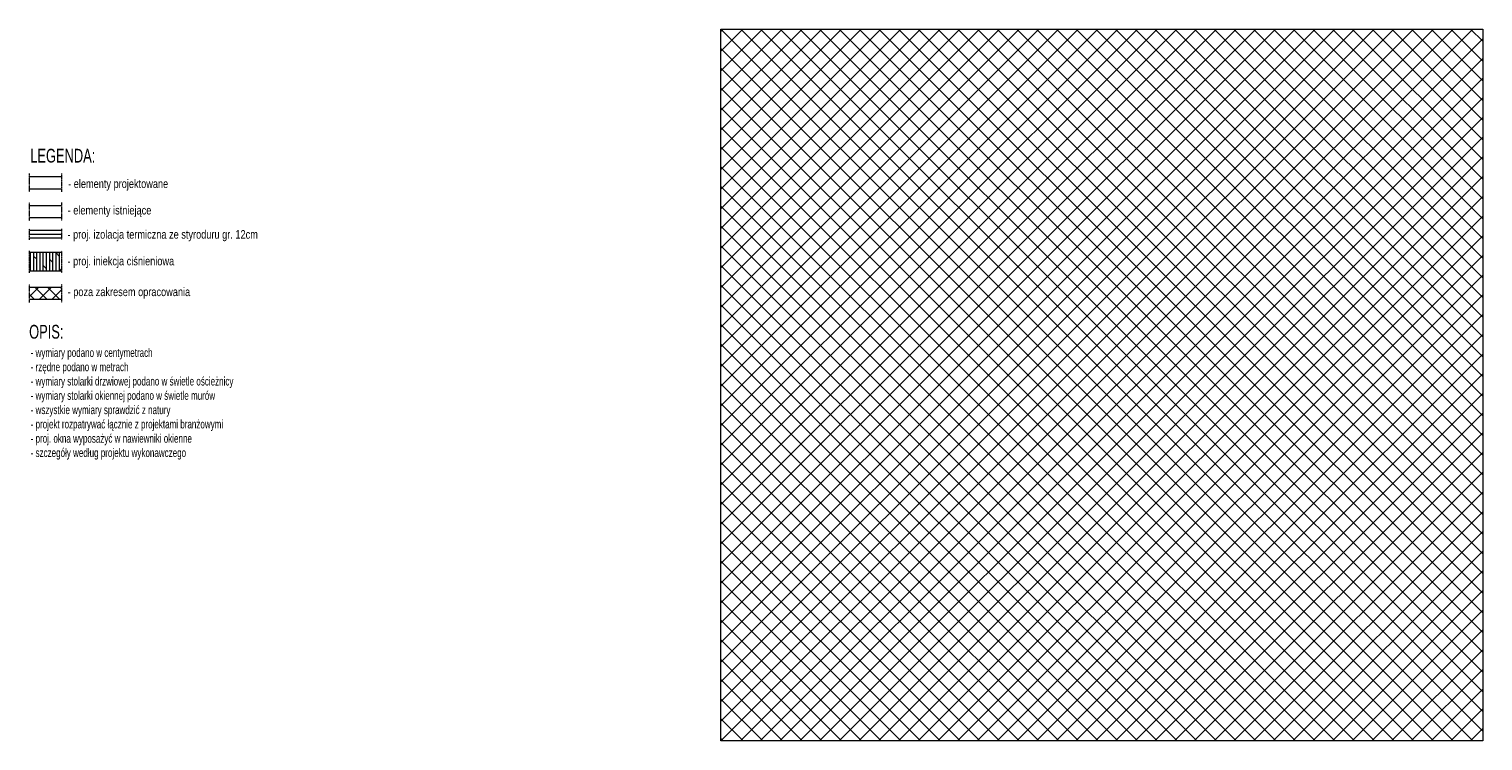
# Model space of a CAD drawing. Header units: millimetres. Extents: x 6354466 to 6508314, y -1889048 to -1342748.
# Tile 26 of 134: x 6448460 to 6477247, y -1860843 to -1846734. Entities that reach past the tile are written whole.
import ezdxf
from ezdxf.enums import TextEntityAlignment as Align

# ---------------------------------------------------------------- set-up
doc = ezdxf.new("R2010")
doc.units = ezdxf.units.MM
doc.linetypes.add('HIDDEN', pattern=[0.375, 0.25, -0.125])
for name, color, linetype, lineweight in [('L-2', 167, 'Continuous', 13), ('L-3', 10, 'Continuous', 18), ('L-8', 8, 'HIDDEN', 5), ('L-HATCH', 252, 'Continuous', 5), ('L-ISTNIEJĄCE BUDYNKI', 167, 'Continuous', 5), ('L-TXT', 141, 'Continuous', 9)]:
    doc.layers.add(name, color=color, linetype=linetype, lineweight=lineweight)
doc.styles.add('125', font='cdmsimpl.shx', dxfattribs={"width": 0.7, "height": 125})
doc.styles.add('170', font='cdmsimpl.shx', dxfattribs={"width": 0.8, "height": 170})
doc.styles.add('200', font='cdmsimpl.shx', dxfattribs={"width": 0.7, "height": 200})
doc.linetypes.add('BATTING', pattern='A,0.00254,-2.54,[134,ltypeshp.shx,S=2.54,R=0,X=-2.54,Y=0],-5.08,[134,ltypeshp.shx,S=2.54,R=180,X=2.54,Y=0],-2.54', length=10.16254)

msp = doc.modelspace()

# ---------------------------------------------------------------- hatches: boundary and pattern name
at = {"layer": 'L-HATCH', "ltscale": 10, "transparency": 33554687}
h = msp.add_hatch(dxfattribs=at)
h.set_pattern_fill('ANSI37', color=252, scale=87)
h.paths.add_polyline_path([(6477246.9, -1846734.3), (6462156.9, -1846734.3), (6462156.9, -1860843.4), (6477246.9, -1860843.4)])
at = {"layer": 'L-HATCH', "ltscale": 10, "true_color": 0x139b48, "transparency": 33554687}
h = msp.add_hatch(dxfattribs=at)
h.set_pattern_fill('DOLMIT', color=114, scale=10, angle=90)
h.set_pattern_definition([(90, (0, -1349.3), (-63.5, 4e-15), []), (135, (0, -1349.3), (-126.9999134, -126.9999134), [89.802561, -179.6051224])])
h.paths.add_polyline_path([(6449100.5, -1851161.9), (6448469, -1851161.9), (6448469, -1851536), (6449100.5, -1851536)])
at = {"layer": 'L-HATCH', "ltscale": 10, "transparency": 33554687}
h = msp.add_hatch(dxfattribs=at)
h.set_pattern_fill('ANSI37', color=252, scale=56)
h.set_pattern_definition([(45, (0, -233.73), (-125.7235857, 125.7235857), []), (135, (0, -233.73), (-125.7235857, -125.7235857), [])])
h.paths.add_polyline_path([(6448467, -1851848.9), (6448467, -1852096.1), (6449102, -1852096.1), (6449102, -1851848.9)])

# ---------------------------------------------------------------- linework, layer by layer
at = {"layer": 'L-2'}
for p, q in [((6448467, -1850231.2), (6449102, -1850231.2)), ((6449102, -1850478.5), (6448467, -1850478.5)), ((6449100.5, -1851161.9), (6448460.3, -1851161.9)), ((6449100.5, -1851536), (6448469, -1851536))]:
    msp.add_line(p, q, dxfattribs=at)
at = {"layer": 'L-3'}
for p, q in [((6448467, -1849657.9), (6449102, -1849657.9)), ((6449102, -1849905.1), (6448467, -1849905.1))]:
    msp.add_line(p, q, dxfattribs=at)
at = {"layer": 'L-3', "ltscale": 8}
for p, q in [((6449100.5, -1850728.2), (6448469, -1850728.2)), ((6449100.5, -1850878.2), (6448485, -1850878.2))]:
    msp.add_line(p, q, dxfattribs=at)
at = {"layer": 'L-3', "linetype": 'BATTING', "ltscale": 7}
msp.add_line((6449100.5, -1850803.2), (6448469, -1850803.2), dxfattribs=at)
at = {"layer": 'L-3', "ltscale": 10}
msp.add_lwpolyline([(6462156.9, -1846734.3), (6477246.9, -1846734.3), (6477246.9, -1860843.4), (6462156.9, -1860843.4)], close=True, dxfattribs=at)
at = {"layer": 'L-8', "ltscale": 10}
for p, q in [((6448467, -1849961.7), (6448467, -1849599.6)), ((6449102, -1849599.6), (6449102, -1849961.7)), ((6448467, -1850535.1), (6448467, -1850172.9)), ((6449102, -1850172.9), (6449102, -1850535.1)), ((6448469, -1850910.8), (6448469, -1850695.7)), ((6449100.5, -1850695.7), (6449100.5, -1850910.8)), ((6448469, -1851568.6), (6448469, -1851129.4)), ((6449100.5, -1851129.4), (6449100.5, -1851568.6)), ((6448467, -1852152.7), (6448467, -1851790.5)), ((6449102, -1851790.5), (6449102, -1852152.7))]:
    msp.add_line(p, q, dxfattribs=at)
at = {"layer": 'L-ISTNIEJĄCE BUDYNKI'}
for p, q in [((6448467, -1851848.9), (6449102, -1851848.9)), ((6449102, -1852096.1), (6448467, -1852096.1))]:
    msp.add_line(p, q, dxfattribs=at)

# ---------------------------------------------------------------- texts
at = {"layer": 'L-3', "style": '200', "width": 0.7}
msp.add_text('LEGENDA:', height=272, dxfattribs=at).set_placement((6448484.2, -1849380.2))
msp.add_text('OPIS:', height=272, dxfattribs=at).set_placement((6448801.1, -1852597.2), align=Align.TOP_CENTER)
at = {"layer": 'L-TXT', "style": '170', "width": 0.8}
for s, p in [('- elementy projektowane', (6449233.6, -1849884.6, 0)), ('- elementy istniejące', (6449224, -1850409.7, 0)), ('- proj. izolacja termiczna ze styroduru gr. 12cm', (6449220.7, -1850888.7)), ('- proj. iniekcja ciśnieniowa', (6449220.7, -1851417.7)), ('- poza zakresem opracowania', (6449224, -1852027.3, 0))]:
    msp.add_text(s, height=170, dxfattribs=at).set_placement(p)
at = {"layer": 'L-TXT', "insert": (6448491.7, -1853062.3), "char_height": 170, "attachment_point": 1, "style": '125'}
msp.add_mtext_dynamic_manual_height_columns('- wymiary podano w centymetrach\\P- rzędne podano w metrach\\P- wymiary stolarki drzwiowej podano w świetle ościeżnicy\\P- wymiary stolarki okiennej podano w świetle murów\\P- wszystkie wymiary sprawdzić z natury\\P- projekt rozpatrywać łącznie z projektami branżowymi\\P- proj. okna wyposażyć w nawiewniki okienne\\P- szczegóły według projektu wykonawczego\\P\\P ', width=5361.908, gutter_width=625, heights=[0], dxfattribs=at)

doc.saveas('drawing.dxf')
